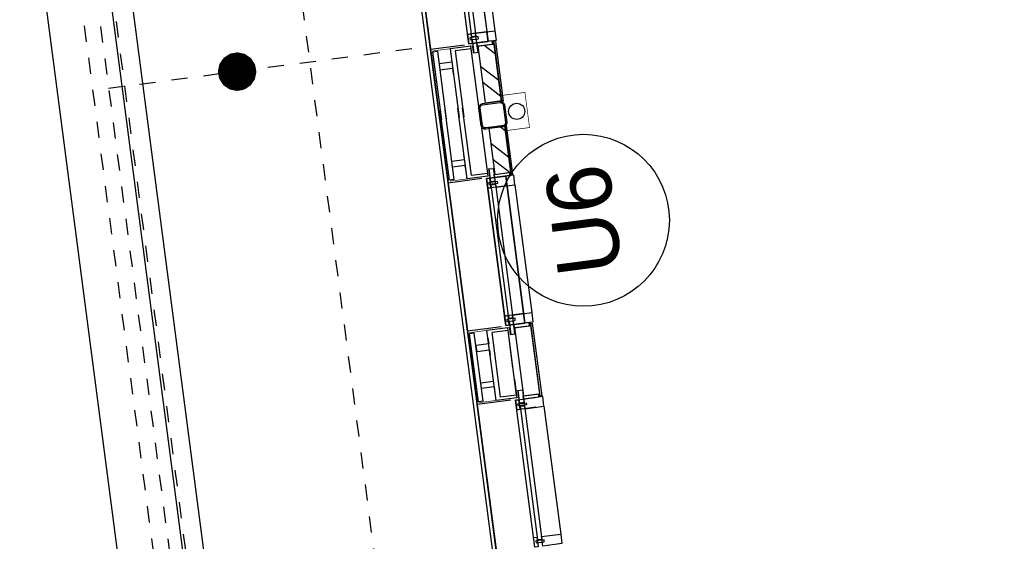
# Model space of a CAD drawing. Header units: metres. Extents: x 118052 to 118564, y 454784 to 455719.
# Tile 14 of 160: x 118256.26 to 118262.36, y 455183.12 to 455186.35. Entities that reach past the tile are written whole.
import ezdxf
from ezdxf.enums import TextEntityAlignment as Align

# ---------------------------------------------------------------- set-up
doc = ezdxf.new("R2010")
doc.units = ezdxf.units.M
doc.header["$LTSCALE"] = 0.5
doc.linetypes.add('Tauw_HIDDEN2', pattern=[5.6, 4, -1.6])
doc.linetypes.add('Tauw_L_Center2', pattern=[6.4990000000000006, 4, -0.833, 0.833, -0.833])
for name, color, linetype in [('_gebouwen', 7, 'Continuous'), ('_molgoot', 7, 'Continuous'), ('_tb13', 7, 'Continuous'), ('Koningsstal VIEUWPORT', 254, 'Continuous'), ('ZU_B_-_EL999---LR_pvc200_vbr11~H_-----', 1, 'Tauw_L_Center2'), ('ZU_B_-_EL999---LR_pvc200_vbr11~W_-----', 8, 'Tauw_HIDDEN2'), ('ZU_N_-_AL999---LU_pvc110_sdr34__20_^200~M_-----', 7, 'Continuous'), ('ZU_N_-_EL999---LR_pvc200_sdr34~H_-----', 2, 'Tauw_L_Center2'), ('ZU_N_-_EL999---LU_pvc110_sdr34~H_-----', 2, 'Tauw_L_Center2'), ('ZU_N_-_ML999---LU_pvc110_sdr34__20_^200~M_-----', 7, 'Continuous'), ('ZU_N_D_EB00--F-METSELWERK~-_-----', 7, 'Continuous')]:
    doc.layers.add(name, color=color, linetype=linetype)
doc.styles.add('TAUW-ISOCP', font='tcb_isocp.shx')

# ---------------------------------------------------------------- blocks, each defined once
blk = doc.blocks.new('A$C06DD79C7')
at = {"layer": 'ZU_N_D_EB00--F-METSELWERK~-_-----'}
h = blk.add_hatch(dxfattribs=at)
h.set_pattern_fill('T,_O', color=256, scale=60, angle=-1.272221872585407e-14)
h.set_pattern_definition([(44.99999999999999, (7204.070188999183, -1214.99999999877), (-132.5825214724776, 132.5825214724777), [])])
h.paths.add_polyline_path([(7060.071779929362, -1164.999999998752), (7060.071779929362, -1264.999999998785), (7348.068598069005, -1264.999999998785), (7348.068598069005, -1164.999999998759)])
h = blk.add_hatch(dxfattribs=at)
h.set_pattern_fill('T,_O', color=256, scale=60, angle=-1.272221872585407e-14)
h.set_pattern_definition([(44.99999999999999, (7685.794711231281, -1214.99999999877), (-132.5825214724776, 132.5825214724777), [])])
h.paths.add_polyline_path([(7508.068598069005, -1164.999999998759), (7508.068598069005, -1264.999999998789), (7863.520824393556, -1264.999999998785), (7863.520824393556, -1164.999999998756)])
for p, q in [((4729.617114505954, -869.999999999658), (5657.965455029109, -869.999999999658)), ((5657.965455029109, -1081.530329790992), (5657.965455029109, -869.999999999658)), ((6116.099078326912, -869.999999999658), (5657.965455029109, -869.999999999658)), ((5674.147672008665, -909.9999999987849), (5674.147672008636, -879.9999999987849)), ((5674.147672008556, -879.999999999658), (6099.916861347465, -879.999999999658)), ((5674.147672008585, -909.999999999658), (6099.916861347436, -909.999999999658)), ((5752.539561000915, -989.9999999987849), (5752.539561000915, -909.9999999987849)), ((5752.539561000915, -909.9999999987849), (5789.256130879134, -909.9999999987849)), ((5789.256130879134, -909.9999999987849), (5789.256130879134, -989.9999999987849)), ((6021.524972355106, -909.9999999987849), (5984.808402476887, -909.9999999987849)), ((5984.808402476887, -909.9999999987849), (5984.808402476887, -989.9999999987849)), ((6021.524972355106, -989.9999999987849), (6021.524972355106, -909.9999999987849)), ((6099.916861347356, -909.9999999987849), (6099.916861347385, -879.9999999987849)), ((6116.099078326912, -1081.530329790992), (6116.099078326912, -869.999999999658)), ((6116.099078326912, -869.999999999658), (7044.447418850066, -869.999999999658)), ((7044.447418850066, -1081.530329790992), (7044.447418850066, -869.999999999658)), ((7496.159257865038, -869.9999999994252), (7044.447418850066, -869.999999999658)), ((7060.629635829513, -879.999999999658), (7496.159257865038, -879.9999999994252)), ((7060.629635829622, -909.9999999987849), (7060.629635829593, -879.9999999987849)), ((7060.629635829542, -909.999999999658), (7496.159257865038, -909.9999999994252)), ((7439.17693048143, -869.9999999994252), (7879.145185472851, -869.999999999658)), ((7862.962968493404, -879.999999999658), (7439.17693048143, -879.9999999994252)), ((7862.962968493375, -909.999999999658), (7439.17693048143, -909.9999999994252)), ((7862.962968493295, -909.9999999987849), (7862.962968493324, -879.9999999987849)), ((7879.145185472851, -1081.530329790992), (7879.145185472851, -869.999999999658)), ((7879.145185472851, -869.999999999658), (8807.493525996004, -870.0078647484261)), ((5667.965455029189, -1119.999999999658), (5667.965455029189, -989.9999999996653)), ((5667.965455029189, -989.9999999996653), (6106.099078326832, -989.9999999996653)), ((5684.761505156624, -1119.999999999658), (5684.761505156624, -1019.999999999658)), ((5684.761505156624, -1019.999999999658), (6089.303028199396, -1019.999999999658)), ((5715.192686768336, -989.9999999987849), (5752.539561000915, -989.9999999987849)), ((5789.256130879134, -989.9999999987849), (5824.442607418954, -989.9999999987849)), ((5984.808402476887, -989.9999999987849), (5949.621925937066, -989.9999999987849)), ((6058.871846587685, -989.9999999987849), (6021.524972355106, -989.9999999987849)), ((6089.303028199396, -1119.999999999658), (6089.303028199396, -1019.999999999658)), ((6106.099078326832, -1119.999999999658), (6106.099078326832, -989.9999999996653)), ((4733.791284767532, -1109.999999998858), (5653.791284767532, -1109.999999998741)), ((4775.377417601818, -1134.392647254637), (5612.205151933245, -1134.392647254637)), ((4775.377417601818, -1159.99999999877), (4775.377417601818, -1134.392647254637)), ((5612.205151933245, -1159.99999999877), (4775.377417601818, -1159.99999999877)), ((5593.791284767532, -1229.999999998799), (5593.791284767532, -1109.999999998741)), ((5593.791284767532, -1109.999999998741), (5653.791284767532, -1109.999999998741)), ((5593.791284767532, -1109.999999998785), (5593.791284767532, -1129.999999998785)), ((5653.791284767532, -1109.999999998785), (5593.791284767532, -1109.999999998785)), ((5593.791284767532, -1129.999999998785), (5653.791284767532, -1129.999999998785)), ((5593.791284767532, -1159.999999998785), (5593.791284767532, -1279.999999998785)), ((5653.791284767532, -1159.999999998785), (5593.791284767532, -1159.999999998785)), ((5612.205151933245, -1134.392647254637), (5612.205151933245, -1159.99999999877)), ((5616.023764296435, -1172.681863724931), (5616.023764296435, -1120.635919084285)), ((5616.023764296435, -1120.635919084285), (5629.028487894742, -1120.635919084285)), ((5629.028487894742, -1120.635919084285), (5629.028487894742, -1172.681863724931)), ((5631.629305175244, -1159.999999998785), (5631.629305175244, -1134.392647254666)), ((5631.629305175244, -1134.392647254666), (5711.538245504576, -1134.392647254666)), ((5673.589816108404, -1159.999999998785), (5631.629305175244, -1159.999999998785)), ((5653.791284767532, -1109.999999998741), (5653.791284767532, -1229.999999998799)), ((5653.791284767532, -1109.999999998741), (5653.791284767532, -1229.999999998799)), ((5653.791284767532, -1129.999999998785), (5653.791284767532, -1109.999999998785)), ((5653.791284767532, -1279.999999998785), (5653.791284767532, -1159.999999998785)), ((5653.791284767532, -1256.675035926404), (5653.791284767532, -1159.999999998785)), ((5653.791284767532, -1159.999999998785), (5673.589816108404, -1159.999999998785)), ((5781.299458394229, -1119.99999999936), (5667.965455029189, -1119.999999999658)), ((5711.538245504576, -1159.999999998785), (5673.589816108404, -1159.999999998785)), ((5673.589816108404, -1159.999999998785), (5673.589816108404, -1159.999999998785)), ((5673.589816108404, -1159.999999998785), (5673.589816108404, -1256.675035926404)), ((5684.761505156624, -1119.999999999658), (6089.303028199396, -1119.999999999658)), ((5711.538245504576, -1134.392647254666), (5711.538245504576, -1159.999999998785)), ((5711.538245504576, -1159.999999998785), (5711.538245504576, -1159.999999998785)), ((5854.036729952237, -1119.99999999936), (6106.099078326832, -1119.999999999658)), ((6142.435228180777, -1134.392647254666), (6062.526287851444, -1134.392647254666)), ((6062.526287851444, -1134.392647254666), (6062.526287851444, -1159.999999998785)), ((6062.526287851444, -1159.999999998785), (6062.526287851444, -1159.999999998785)), ((6062.526287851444, -1159.999999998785), (6100.474717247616, -1159.999999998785)), ((6100.474717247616, -1159.999999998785), (6100.474717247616, -1159.999999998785)), ((6100.474717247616, -1159.999999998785), (6142.435228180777, -1159.999999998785)), ((6120.273248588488, -1159.999999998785), (6100.474717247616, -1159.999999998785)), ((6100.474717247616, -1159.999999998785), (6100.474717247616, -1256.675035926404)), ((7040.273248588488, -1109.999999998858), (6120.273248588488, -1109.999999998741)), ((6120.273248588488, -1109.999999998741), (6120.273248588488, -1229.999999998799)), ((6120.273248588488, -1109.999999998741), (6120.273248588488, -1229.999999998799)), ((6180.273248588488, -1109.999999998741), (6120.273248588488, -1109.999999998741)), ((6120.273248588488, -1129.999999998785), (6120.273248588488, -1109.999999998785)), ((6120.273248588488, -1109.999999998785), (6180.273248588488, -1109.999999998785)), ((6180.273248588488, -1129.999999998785), (6120.273248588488, -1129.999999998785)), ((6120.273248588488, -1279.999999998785), (6120.273248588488, -1159.999999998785)), ((6120.273248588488, -1159.999999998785), (6180.273248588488, -1159.999999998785)), ((6120.273248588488, -1256.675035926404), (6120.273248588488, -1159.999999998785)), ((6142.435228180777, -1159.999999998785), (6142.435228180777, -1134.392647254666)), ((6145.036045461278, -1120.635919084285), (6145.036045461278, -1172.681863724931)), ((6158.040769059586, -1120.635919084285), (6145.036045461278, -1120.635919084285)), ((6158.040769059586, -1172.681863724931), (6158.040769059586, -1120.635919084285)), ((6184.016526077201, -1134.392647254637), (6161.859381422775, -1134.392647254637)), ((6161.859381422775, -1134.392647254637), (6161.859381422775, -1159.99999999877)), ((6161.859381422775, -1159.99999999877), (6184.016526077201, -1159.99999999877)), ((6180.273248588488, -1229.999999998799), (6180.273248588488, -1109.999999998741)), ((6180.273248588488, -1109.999999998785), (6180.273248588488, -1129.999999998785)), ((6180.273248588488, -1159.999999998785), (6180.273248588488, -1279.999999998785)), ((7040.273248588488, -1229.999999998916), (7040.273248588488, -1109.999999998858)), ((7883.319355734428, -1229.999999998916), (7883.319355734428, -1109.999999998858)), ((7883.319355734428, -1109.999999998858), (8803.319355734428, -1109.999999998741)), ((7924.905488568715, -1134.392647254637), (8761.73322290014, -1134.392647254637)), ((7924.905488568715, -1159.99999999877), (7924.905488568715, -1134.392647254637)), ((8761.73322290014, -1159.99999999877), (7924.905488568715, -1159.99999999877)), ((5629.028487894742, -1172.681863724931), (5616.023764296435, -1172.681863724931)), ((5673.589816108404, -1164.999999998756), (5673.589816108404, -1264.999999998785)), ((5673.589816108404, -1164.999999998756), (6100.474717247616, -1164.999999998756)), ((6100.474717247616, -1164.999999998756), (6100.474717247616, -1264.999999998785)), ((6145.036045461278, -1172.681863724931), (6158.040769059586, -1172.681863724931)), ((7348.068598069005, -1164.999999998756), (7060.071779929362, -1164.999999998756)), ((7060.071779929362, -1164.999999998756), (7060.071779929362, -1264.999999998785)), ((7348.068598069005, -1264.999999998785), (7348.068598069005, -1164.999999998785)), ((7348.068598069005, -1164.999999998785), (7348.068598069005, -1164.999999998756)), ((7508.068598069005, -1164.999999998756), (7863.520824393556, -1164.999999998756)), ((7508.068598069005, -1164.999999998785), (7508.068598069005, -1264.999999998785)), ((7863.520824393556, -1164.999999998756), (7863.520824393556, -1264.999999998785)), ((5593.791284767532, -1279.999999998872), (4793.791284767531, -1279.999999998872)), ((5593.791284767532, -1279.999999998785), (5653.791284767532, -1279.999999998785)), ((5673.589816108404, -1256.675035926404), (5653.791284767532, -1256.675035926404)), ((5660.26909659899, -1264.999999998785), (5660.26909659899, -1256.675035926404)), ((5660.26909659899, -1256.675035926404), (5673.675828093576, -1256.675035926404)), ((5660.26909659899, -1264.999999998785), (5660.26909659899, -1274.999999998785)), ((5660.26909659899, -1264.999999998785), (6113.795436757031, -1264.999999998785)), ((6113.795436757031, -1274.999999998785), (5660.26909659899, -1274.999999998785)), ((5673.589816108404, -1264.999999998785), (6100.474717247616, -1264.999999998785)), ((6113.795436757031, -1256.675035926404), (6100.388705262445, -1256.675035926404)), ((6100.474717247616, -1256.675035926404), (6120.273248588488, -1256.675035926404)), ((6113.795436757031, -1264.999999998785), (6113.795436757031, -1256.675035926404)), ((6113.795436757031, -1264.999999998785), (6113.795436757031, -1274.999999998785)), ((6120.273248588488, -1229.999999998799), (7040.273248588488, -1229.999999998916)), ((6120.273248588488, -1229.999999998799), (6180.273248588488, -1229.999999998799)), ((6180.273248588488, -1279.999999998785), (6120.273248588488, -1279.999999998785)), ((6980.27324858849, -1279.999999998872), (6180.273248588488, -1279.999999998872)), ((7060.071779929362, -1264.999999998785), (7348.068598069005, -1264.999999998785)), ((7352.087835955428, -1264.999999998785), (7352.087835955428, -1274.999999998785)), ((7863.520824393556, -1264.999999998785), (7508.068598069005, -1264.999999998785)), ((8803.319355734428, -1229.999999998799), (7883.319355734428, -1229.999999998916)), ((8743.319355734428, -1279.999999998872), (7943.319355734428, -1279.999999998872))]:
    blk.add_line(p, q, dxfattribs=at)
at = {"layer": 'ZU_N_D_EB00--F-METSELWERK~-_-----', "const_width": 4}
for points in [[(5667.965455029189, -879.9999999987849), (5667.965455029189, -1129.243999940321), (5715.346858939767, -1129.243999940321)], [(6106.099078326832, -879.9999999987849), (6106.099078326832, -1129.243999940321), (6058.717674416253, -1129.243999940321)], [(7054.447418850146, -879.9999999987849), (7054.447418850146, -1129.243999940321), (7101.828822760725, -1129.243999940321)], [(7869.145185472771, -879.9999999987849), (7869.145185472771, -1129.243999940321), (7821.763781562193, -1129.243999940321)], [(7569.999999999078, -1265.983275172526), (7539.999999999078, -1265.983275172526), (7539.999999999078, -1415.983275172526), (7319.999999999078, -1415.983275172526), (7319.999999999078, -1265.983275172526), (7289.999999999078, -1265.983275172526)]]:
    blk.add_lwpolyline(points, dxfattribs=at)
at = {"layer": 'ZU_N_D_EB00--F-METSELWERK~-_-----'}
for points in [[(7101.674650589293, -989.9999999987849), (7139.021524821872, -989.9999999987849), (7139.021524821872, -909.9999999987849), (7175.738094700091, -909.9999999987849), (7175.738094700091, -989.9999999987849), (7210.924571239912, -989.9999999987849)], [(7821.917953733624, -989.9999999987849), (7784.571079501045, -989.9999999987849), (7784.571079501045, -909.9999999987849), (7747.854509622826, -909.9999999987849), (7747.854509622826, -989.9999999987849), (7712.668033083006, -989.9999999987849)], [(7498.659257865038, -1119.99999999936), (7054.447418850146, -1119.999999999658), (7054.447418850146, -989.9999999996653), (7496.159257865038, -989.9999999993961)], [(7498.659257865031, -1119.999999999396), (7071.243468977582, -1119.999999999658), (7071.243468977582, -1019.999999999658), (7496.159257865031, -1019.999999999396)], [(7441.67693048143, -1119.99999999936), (7869.145185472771, -1119.999999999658), (7869.145185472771, -989.9999999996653), (7439.17693048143, -989.9999999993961)], [(7441.676930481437, -1119.999999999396), (7852.349135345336, -1119.999999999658), (7852.349135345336, -1019.999999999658), (7439.176930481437, -1019.999999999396)], [(7046.751060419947, -1264.999999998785), (7046.751060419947, -1256.675035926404), (7060.157791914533, -1256.675035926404)], [(7352.087835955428, -1264.999999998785), (7046.751060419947, -1264.999999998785)], [(7046.751060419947, -1264.999999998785), (7046.751060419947, -1274.999999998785), (7352.087835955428, -1274.999999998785)], [(7504.049360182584, -1274.999999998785), (7504.049360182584, -1264.999999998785), (7876.84154390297, -1264.999999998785)], [(7876.84154390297, -1264.999999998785), (7876.84154390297, -1274.999999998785), (7504.049360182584, -1274.999999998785)], [(7876.84154390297, -1264.999999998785), (7876.84154390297, -1256.675035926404), (7863.434812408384, -1256.675035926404)]]:
    blk.add_lwpolyline(points, dxfattribs=at)
for points in [[(4793.791284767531, -1109.999999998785), (4793.791284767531, -1129.999999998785), (4733.791284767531, -1129.999999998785), (4733.791284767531, -1109.999999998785)], [(4793.791284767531, -1159.999999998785), (4793.791284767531, -1279.999999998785), (4733.791284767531, -1279.999999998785), (4733.791284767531, -1159.999999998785)], [(4758.554081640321, -1120.635919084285), (4758.554081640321, -1172.681863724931), (4771.558805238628, -1172.681863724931), (4771.558805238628, -1120.635919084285)], [(6120.273248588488, -1229.999999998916), (6120.273248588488, -1109.999999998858), (7040.273248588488, -1109.999999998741), (7040.273248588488, -1229.999999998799)], [(6120.273248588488, -1109.999999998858), (6120.273248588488, -1229.999999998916), (6180.273248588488, -1229.999999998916), (6180.273248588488, -1109.999999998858)], [(6161.859381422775, -1134.392647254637), (6998.687115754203, -1134.392647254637), (6998.687115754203, -1159.99999999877), (6161.859381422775, -1159.99999999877)], [(7040.273248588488, -1109.999999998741), (7040.273248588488, -1229.999999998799), (6980.273248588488, -1229.999999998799), (6980.273248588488, -1109.999999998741)], [(7040.273248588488, -1109.999999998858), (7040.273248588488, -1229.999999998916), (6980.273248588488, -1229.999999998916), (6980.273248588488, -1109.999999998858)], [(6980.27324858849, -1109.999999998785), (6980.27324858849, -1129.999999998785), (7040.27324858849, -1129.999999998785), (7040.27324858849, -1109.999999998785)], [(6980.27324858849, -1159.999999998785), (6980.27324858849, -1279.999999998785), (7040.27324858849, -1279.999999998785), (7040.27324858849, -1159.999999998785)], [(7015.5104517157, -1120.635919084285), (7015.5104517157, -1172.681863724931), (7002.505728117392, -1172.681863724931), (7002.505728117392, -1120.635919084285)], [(7098.020209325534, -1159.999999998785), (7098.020209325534, -1159.999999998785), (7060.071779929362, -1159.999999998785), (7060.071779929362, -1159.999999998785), (7018.111268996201, -1159.999999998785), (7018.111268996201, -1134.392647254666), (7098.020209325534, -1134.392647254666)], [(7060.071779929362, -1256.675035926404), (7040.27324858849, -1256.675035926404), (7040.27324858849, -1159.999999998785), (7060.071779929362, -1159.999999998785)], [(7825.572394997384, -1159.999999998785), (7825.572394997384, -1159.999999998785), (7863.520824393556, -1159.999999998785), (7863.520824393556, -1159.999999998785), (7905.481335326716, -1159.999999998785), (7905.481335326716, -1134.392647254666), (7825.572394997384, -1134.392647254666)], [(7863.520824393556, -1256.675035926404), (7883.319355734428, -1256.675035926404), (7883.319355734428, -1159.999999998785), (7863.520824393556, -1159.999999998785)], [(7883.319355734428, -1229.999999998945), (7883.319355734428, -1109.999999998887), (8803.319355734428, -1109.99999999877), (8803.319355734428, -1229.999999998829)], [(7883.319355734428, -1109.999999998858), (7883.319355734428, -1229.999999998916), (7943.319355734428, -1229.999999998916), (7943.319355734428, -1109.999999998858)], [(7943.319355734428, -1109.999999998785), (7943.319355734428, -1129.999999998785), (7883.319355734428, -1129.999999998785), (7883.319355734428, -1109.999999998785)], [(7883.319355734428, -1129.999999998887), (7883.319355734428, -1229.999999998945), (7943.319355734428, -1229.999999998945), (7943.319355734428, -1129.999999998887)], [(7943.319355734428, -1159.999999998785), (7943.319355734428, -1279.999999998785), (7883.319355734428, -1279.999999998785), (7883.319355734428, -1159.999999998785)], [(7908.082152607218, -1120.635919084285), (7908.082152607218, -1172.681863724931), (7921.086876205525, -1172.681863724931), (7921.086876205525, -1120.635919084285)]]:
    blk.add_lwpolyline(points, close=True, dxfattribs=at)
at = {"layer": 'ZU_N_D_EB00--F-METSELWERK~-_-----', "flags": 128}
for points in [[(7345.568598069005, -1199.999999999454), (7345.568598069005, -1144.999999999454, -0.414213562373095), (7370.568598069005, -1119.999999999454), (7480.568598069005, -1119.999999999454, -0.414213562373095), (7505.568598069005, -1144.999999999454), (7505.568598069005, -1254.999999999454, -0.414213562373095), (7480.568598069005, -1279.999999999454), (7370.568598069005, -1279.999999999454, -0.414213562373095), (7345.568598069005, -1254.999999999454)], [(7353.568598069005, -1199.999999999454), (7353.568598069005, -1144.999999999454, -0.414213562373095), (7370.568598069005, -1127.999999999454), (7480.568598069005, -1127.999999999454, -0.414213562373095), (7497.568598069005, -1144.999999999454), (7497.568598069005, -1254.999999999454, -0.414213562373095), (7480.568598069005, -1271.999999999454), (7370.568598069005, -1271.999999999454, -0.414213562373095), (7353.568598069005, -1254.999999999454)]]:
    blk.add_lwpolyline(points, format="xyb", close=True, dxfattribs=at)
at = {"layer": 'ZU_N_D_EB00--F-METSELWERK~-_-----'}
blk.add_circle((7429.999999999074, -1349.999999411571), 50, dxfattribs=at)
blk = doc.blocks.new('Leidingen')
at = {"layer": 'ZU_B_-_EL999---LR_pvc200_vbr11~H_-----'}
blk.add_lwpolyline([(-253314.3365954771, 1197.705232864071), (-282406.8242117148, 1194.942875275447)], dxfattribs=at)
at = {"layer": 'ZU_B_-_EL999---LR_pvc200_vbr11~W_-----'}
for points in [[(-253297.1888031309, 1297.706861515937), (-282419.548548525, 1294.941667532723)], [(-253297.1698129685, 1097.706862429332), (-282419.5032063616, 1094.941671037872)]]:
    blk.add_lwpolyline(points, dxfattribs=at)
at = {"layer": 'ZU_N_-_EL999---LR_pvc200_sdr34~H_-----'}
blk.add_lwpolyline([(-291732.1112830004, -65.07610740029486), (-261618.0914832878, -65.07610742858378)], dxfattribs=at)
at = {"layer": 'ZU_N_-_EL999---LU_pvc110_sdr34~H_-----'}
blk.add_line((-273550.5209962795, -702.3584562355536), (-273550.5209962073, 1195.783789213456), dxfattribs=at)
at = {"layer": 'ZU_N_-_ML999---LU_pvc110_sdr34__20_^200~M_-----', "flags": 128}
blk.add_lwpolyline([(-273550.5209962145, 391.0985539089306, 0, 0, 0), (-273489.2788705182, 494.2944938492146, 0, 91.82399999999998, 0), (-273493.9455205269, 486.4309632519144, 91.82399999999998, 169.728, 0), (-273507.2105650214, 464.0787226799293, 169.728, 221.712, 0), (-273527.089759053, 430.5813205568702, 221.712, 240, 0), (-273550.5209962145, 391.0985539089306, 240, 221.712, 0), (-273573.9522336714, 351.6157872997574, 221.712, 169.728, 0), (-273593.8314275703, 318.118385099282, 169.728, 91.82399999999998, 0), (-273607.0964719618, 295.7661444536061, 91.82399999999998, 0, 0), (-273611.7631219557, 287.9026138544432, 0, 0, 0), (-273550.5209962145, 391.0985539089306, 0, 0, 0), (-274472.3150051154, -1162.168875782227, 0, 0, 0)], format="xyseb", dxfattribs=at)
at = {"layer": 'ZU_N_-_ML999---LU_pvc110_sdr34__20_^200~M_-----'}
blk.add_circle((-274744.4981015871, -1620.810540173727), 533.3252424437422, dxfattribs=at)
at = {"layer": 'ZU_N_-_AL999---LU_pvc110_sdr34__20_^200~M_-----', "style": 'TAUW-ISOCP'}
blk.add_text('U6', height=399.9999999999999, dxfattribs=at).set_placement((-274744.4981015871, -1620.810540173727), align=Align.MIDDLE)

msp = doc.modelspace()

# ---------------------------------------------------------------- hatches: boundary and pattern name
at = {"layer": '_gebouwen'}
h = msp.add_hatch(dxfattribs=at)
h.set_pattern_fill('T,_O', color=256, scale=0.05985236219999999, angle=97.46987594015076)
h.set_pattern_definition([(142.4698759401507, (118259.1751742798, 455186.0165467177), (-0.1139399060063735, -0.1483278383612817), [])])
h.paths.add_polyline_path([(118259.148769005, 455185.834278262), (118259.2476764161, 455185.847246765), (118259.2015795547, 455186.1988151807), (118259.1026722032, 455186.1858466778)])
h = msp.add_hatch(dxfattribs=at)
h.set_pattern_fill('T,_O', color=256, scale=0.05985236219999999, angle=97.46987594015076)
h.set_pattern_definition([(142.4698759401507, (118259.2376467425, 455185.5400857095), (-0.1139399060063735, -0.1483278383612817), [])])
h.paths.add_polyline_path([(118259.2068675, 455185.3911764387), (118259.3057748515, 455185.4041449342), (118259.268425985, 455185.6889949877), (118259.1695186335, 455185.6760264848)])

# ---------------------------------------------------------------- linework, layer by layer
for p, q in [((118259.7178503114, 455179.230482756), (118257.6195468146, 455195.2336936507)), ((118259.7178503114, 455179.230482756), (118257.6195468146, 455195.2336936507)), ((118259.0457056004, 455186.1982962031), (118258.9263953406, 455187.1082439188)), ((118259.045084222, 455187.1238061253), (118259.1643944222, 455186.2138584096)), ((118258.8088692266, 455186.1630432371), (118258.6884841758, 455187.0812491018)), ((118259.064438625, 455186.2425913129), (118258.9559146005, 455187.0702755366)), ((118258.9812421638, 455187.0735964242), (118259.0897661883, 455186.2459122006)), ((118259.1023189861, 455187.0709459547), (118259.2060670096, 455186.2796870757)), ((118259.0897661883, 455186.2459122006), (118259.064438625, 455186.2425913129)), ((118259.0180883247, 455186.1904755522), (118258.8088692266, 455186.1630432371)), ((118259.1643944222, 455186.2138584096), (118259.0457056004, 455186.1982962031)), ((118259.1026722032, 455186.1858466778), (118259.2015795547, 455186.1988151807)), ((118259.148769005, 455185.834278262), (118259.1026722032, 455186.1858466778)), ((118259.2015795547, 455186.1988151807), (118259.2476764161, 455185.847246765)), ((118258.8659265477, 455185.72788225), (118258.8088692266, 455186.1630432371)), ((118258.8505307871, 455186.15222524), (118258.8208585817, 455186.1483346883)), ((118258.8208585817, 455186.1483346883), (118258.8758172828, 455185.7291791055)), ((118258.8505307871, 455186.15222524), (118258.9054894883, 455185.7330696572)), ((118259.148769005, 455185.834278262), (118259.2476764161, 455185.847246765)), ((118258.8585367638, 455185.7842419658), (118258.9171170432, 455185.3374657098)), ((118258.9249091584, 455185.3547679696), (118258.868427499, 455185.7855388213)), ((118258.9545813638, 455185.3586585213), (118258.8980997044, 455185.7894293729)), ((118259.2679047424, 455185.692970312), (118259.2777954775, 455185.6942671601)), ((118259.268425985, 455185.6889949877), (118259.1695186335, 455185.6760264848)), ((118259.1695186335, 455185.6760264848), (118259.2068675, 455185.3911764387)), ((118259.1695186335, 455185.6760264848), (118259.1695186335, 455185.6760264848)), ((118259.3057748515, 455185.4041449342), (118259.268425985, 455185.6889949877)), ((118259.2068675, 455185.3911764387), (118259.3057748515, 455185.4041449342)), ((118259.1263360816, 455185.3648980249), (118258.9171170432, 455185.3374657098)), ((118259.0375099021, 455184.4192608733), (118258.9171170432, 455185.3374657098)), ((118258.9545813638, 455185.3586585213), (118258.9249091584, 455185.3547679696)), ((118259.2737248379, 455185.380023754), (118259.1550360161, 455185.364461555)), ((118259.1550360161, 455185.364461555), (118259.2743462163, 455184.4545138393)), ((118259.3930350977, 455184.4700760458), (118259.2737248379, 455185.380023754)), ((118259.3309596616, 455185.3271635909), (118259.4347076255, 455184.5359047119)), ((118259.3160188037, 455184.5203425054), (118259.4347076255, 455184.5359047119)), ((118259.4347076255, 455184.5359047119), (118259.4424887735, 455184.4765602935)), ((118259.3852539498, 455184.5294204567), (118259.266565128, 455184.5138582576)), ((118259.266565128, 455184.5138582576), (118259.2863465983, 455184.5164519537)), ((118259.266565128, 455184.5138582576), (118259.2743462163, 455184.4545138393)), ((118259.2743462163, 455184.4545138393), (118259.266565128, 455184.5138582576)), ((118259.2743462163, 455184.4545138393), (118259.3930350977, 455184.4700760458)), ((118259.2743462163, 455184.4545138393), (118259.3930350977, 455184.4700760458)), ((118259.3314453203, 455184.4999975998), (118259.2799680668, 455184.4932480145)), ((118259.2799680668, 455184.4932480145), (118259.2816545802, 455184.4803853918)), ((118259.2816545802, 455184.4803853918), (118259.3331318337, 455184.4871349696)), ((118259.2863465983, 455184.5164519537), (118259.2941276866, 455184.4571075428)), ((118259.2902058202, 455184.5207239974), (118259.2930792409, 455184.4988089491)), ((118259.2930792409, 455184.4988089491), (118259.3184068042, 455184.5021298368)), ((118259.3209258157, 455184.4829179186), (118259.295598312, 455184.479597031)), ((118259.295598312, 455184.479597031), (118259.3059612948, 455184.4005612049)), ((118259.3184068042, 455184.5021298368), (118259.3155333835, 455184.5240448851)), ((118259.3237998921, 455184.4609980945), (118259.3160188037, 455184.5203425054)), ((118259.3263674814, 455184.4414158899), (118259.3209258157, 455184.4829179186)), ((118259.4424887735, 455184.4765602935), (118259.3237998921, 455184.4609980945)), ((118259.4194186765, 455184.4735353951), (118259.3237998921, 455184.4609980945)), ((118259.3331318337, 455184.4871349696), (118259.3314453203, 455184.4999975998)), ((118259.3930350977, 455184.4700760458), (118259.3852539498, 455184.5294204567)), ((118259.4219862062, 455184.4539531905), (118259.4194186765, 455184.4735353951)), ((118259.2467289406, 455184.4466931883), (118259.0375099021, 455184.4192608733)), ((118259.0375099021, 455184.4192608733), (118259.0969229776, 455183.9661330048)), ((118259.2860751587, 455184.4417913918), (118259.1574956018, 455184.4249323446)), ((118259.2143149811, 455183.991585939), (118259.1574956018, 455184.4249323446)), ((118259.2882533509, 455184.425178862), (118259.1893459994, 455184.4122103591)), ((118259.2418089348, 455184.0120890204), (118259.1893459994, 455184.4122103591)), ((118259.2941276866, 455184.4571075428), (118259.2743462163, 455184.4545138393)), ((118259.318763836, 455184.1924831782), (118259.2860751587, 455184.4417913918)), ((118259.3407163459, 455184.0250575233), (118259.2882533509, 455184.425178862)), ((118259.3237998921, 455184.4609980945), (118259.3263674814, 455184.4414158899)), ((118259.3263674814, 455184.4414158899), (118259.4219862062, 455184.4539531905)), ((118259.3263674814, 455184.4414158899), (118259.3263674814, 455184.4414158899)), ((118259.3312888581, 455184.4038821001), (118259.3263674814, 455184.4414158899)), ((118259.3313128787, 455184.442064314), (118259.4302202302, 455184.4550328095)), ((118259.3866734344, 455184.0198437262), (118259.3313128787, 455184.442064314)), ((118259.4284927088, 455184.4682079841), (118259.4202587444, 455184.4671283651)), ((118259.4202587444, 455184.4671283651), (118259.4219973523, 455184.4538681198)), ((118259.4284927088, 455184.4682079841), (118259.438383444, 455184.4695048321)), ((118259.4873083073, 455184.0196370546), (118259.4284927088, 455184.4682079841)), ((118259.4855807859, 455184.0328122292), (118259.4302202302, 455184.4550328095)), ((118259.438383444, 455184.4695048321), (118259.4971990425, 455184.0209339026)), ((118259.0791714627, 455184.4084428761), (118259.0494992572, 455184.4045523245)), ((118259.1047150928, 455183.9834352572), (118259.0494992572, 455184.4045523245)), ((118259.1343872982, 455183.9873258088), (118259.0791714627, 455184.4084428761)), ((118259.1636202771, 455184.3782211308), (118259.1684635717, 455184.3412823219)), ((118259.3059612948, 455184.4005612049), (118259.3312888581, 455184.4038821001)), ((118259.3312888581, 455184.4038821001), (118259.3312888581, 455184.4038821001)), ((118259.1684635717, 455184.3412823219), (118259.0893376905, 455184.3309075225)), ((118259.0893376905, 455184.3309075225), (118259.0940992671, 455184.2945921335)), ((118259.0940992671, 455184.2945921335), (118259.1732251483, 455184.3049669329)), ((118259.1732251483, 455184.3049669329), (118259.1777883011, 455184.2701649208)), ((118259.1194594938, 455184.1011765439), (118259.198585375, 455184.1115513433)), ((118259.198585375, 455184.1115513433), (118259.1940222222, 455184.1463533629)), ((118259.3281968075, 455184.1205406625), (118259.3428945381, 455184.0084449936)), ((118259.1242210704, 455184.0648611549), (118259.1194594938, 455184.1011765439)), ((118259.2033469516, 455184.0752359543), (118259.1242210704, 455184.0648611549)), ((118259.2081903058, 455184.0382971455), (118259.2033469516, 455184.0752359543)), ((118259.3514791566, 455184.053408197), (118259.3768067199, 455184.0567290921)), ((118259.3618421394, 455183.9743723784), (118259.3514791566, 455184.053408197)), ((118259.3768067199, 455184.0567290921), (118259.3768067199, 455184.0567290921)), ((118259.3768067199, 455184.0567290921), (118259.3817280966, 455184.0191953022)), ((118259.3061420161, 455183.9935653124), (118259.0969229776, 455183.9661330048)), ((118259.1343872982, 455183.9873258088), (118259.1047150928, 455183.9834352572)), ((118259.3428945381, 455184.0084449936), (118259.2143149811, 455183.991585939)), ((118259.3407163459, 455184.0250575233), (118259.2418089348, 455184.0120890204)), ((118259.3348419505, 455183.9931288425), (118259.4535307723, 455184.008691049)), ((118259.3348419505, 455183.9931288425), (118259.4535307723, 455184.008691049)), ((118259.3546234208, 455183.9957225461), (118259.3348419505, 455183.9931288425)), ((118259.4541521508, 455183.0831811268), (118259.3348419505, 455183.9931288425)), ((118259.3426230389, 455183.9337844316), (118259.3348419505, 455183.9931288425)), ((118259.3348419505, 455183.9931288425), (118259.3426230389, 455183.9337844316)), ((118259.3624045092, 455183.9363781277), (118259.3546234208, 455183.9957225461)), ((118259.3817280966, 455184.0191953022), (118259.4773468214, 455184.0317326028)), ((118259.3817280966, 455184.0191953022), (118259.3817280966, 455184.0191953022)), ((118259.3817280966, 455184.0191953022), (118259.3871697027, 455183.9776932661)), ((118259.3842956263, 455183.9996130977), (118259.3817280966, 455184.0191953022)), ((118259.5029844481, 455184.0151752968), (118259.3842956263, 455183.9996130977)), ((118259.4799143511, 455184.0121503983), (118259.3842956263, 455183.9996130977)), ((118259.3842956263, 455183.9996130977), (118259.3920767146, 455183.9402686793)), ((118259.3866734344, 455184.0198437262), (118259.4855807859, 455184.0328122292)), ((118259.4790742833, 455184.0185574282), (118259.4773356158, 455184.0318176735)), ((118259.4773468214, 455184.0317326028), (118259.4799143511, 455184.0121503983)), ((118259.4873083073, 455184.0196370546), (118259.4790742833, 455184.0185574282)), ((118259.4873083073, 455184.0196370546), (118259.4971990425, 455184.0209339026)), ((118259.510765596, 455183.9558308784), (118259.5029844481, 455184.0151752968)), ((118259.2173158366, 455183.0479281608), (118259.0969229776, 455183.9661330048)), ((118259.4613119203, 455183.9493466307), (118259.3426230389, 455183.9337844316)), ((118259.3426230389, 455183.9337844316), (118259.3624045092, 455183.9363781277)), ((118259.348573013, 455183.9700159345), (118259.400050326, 455183.9767655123)), ((118259.3502595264, 455183.9571533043), (118259.348573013, 455183.9700159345)), ((118259.4017368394, 455183.9639028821), (118259.3502595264, 455183.9571533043)), ((118259.3871697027, 455183.9776932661), (118259.3618421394, 455183.9743723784)), ((118259.3643612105, 455183.9551604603), (118259.3896887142, 455183.9584813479)), ((118259.4728851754, 455183.1274762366), (118259.3643612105, 455183.9551604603)), ((118259.3896887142, 455183.9584813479), (118259.4982127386, 455183.1307971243)), ((118259.3920767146, 455183.9402686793), (118259.510765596, 455183.9558308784)), ((118259.400050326, 455183.9767655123), (118259.4017368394, 455183.9639028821)), ((118259.510765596, 455183.9558308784), (118259.61451356, 455183.1645719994)), ((118259.4982127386, 455183.1307971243), (118259.4728851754, 455183.1274762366))]:
    msp.add_line(p, q, dxfattribs=at)
for points in [[(118259.6948716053, 455179.2299018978), (118257.5913921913, 455195.272587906), (118274.3281375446, 455197.4670707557), (118274.1864321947, 455198.5478203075), (118283.2260594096, 455199.7330750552), (118285.401415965, 455183.1652769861), (118279.1846272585, 455182.3501462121), (118279.384674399, 455180.8244391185), (118269.0334354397, 455179.4659644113), (118268.9047305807, 455180.4475626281), (118259.6948716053, 455179.2299018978)], [(118257.6195468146, 455195.2336936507), (118259.7178503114, 455179.230482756), (118266.433371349, 455180.1110061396)], [(118259.1998520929, 455186.2119903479), (118259.1916180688, 455186.210910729), (118259.1933567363, 455186.1976504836)], [(118258.9349796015, 455186.1220034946), (118258.9398228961, 455186.0850646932), (118258.8606970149, 455186.0746898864), (118258.8654586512, 455186.0383744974), (118258.9445845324, 455186.0487493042), (118258.9491476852, 455186.0139472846)], [(118259.1128707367, 455185.7627761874), (118259.0596126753, 455186.1689612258), (118258.9607053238, 455186.1559927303), (118259.0142875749, 455185.7473350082)], [(118259.1054809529, 455185.8191359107), (118259.1609104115, 455185.3963902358), (118259.06200306, 455185.3834217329), (118259.006897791, 455185.8036947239)], [(118259.0283843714, 455185.4096298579), (118259.0235410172, 455185.4465686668), (118258.944415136, 455185.4361938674), (118258.9396535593, 455185.4725092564), (118259.0187794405, 455185.4828840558), (118259.0142162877, 455185.5176860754)], [(118259.3075023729, 455185.3909697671), (118259.2992683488, 455185.3898901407), (118259.2975296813, 455185.403150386)]]:
    msp.add_lwpolyline(points, dxfattribs=at)
for points in [[(118259.1643944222, 455186.2138584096), (118259.0457056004, 455186.1982962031), (118258.9263953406, 455187.1082439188), (118259.045084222, 455187.1238061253)], [(118259.0457056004, 455186.1982962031), (118259.1643944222, 455186.2138584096), (118259.1566133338, 455186.2732028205), (118259.0379244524, 455186.2576406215)], [(118259.0379244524, 455186.2576406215), (118259.0577059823, 455186.260234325), (118259.0654870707, 455186.2008899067), (118259.0457056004, 455186.1982962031)], [(118259.0530139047, 455186.2241677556), (118259.1044912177, 455186.2309173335), (118259.1028047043, 455186.2437799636), (118259.0513273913, 455186.2370303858)], [(118259.0654870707, 455186.2008899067), (118259.1643944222, 455186.2138584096), (118259.1566133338, 455186.2732028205), (118259.0577059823, 455186.260234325)], [(118259.0873781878, 455186.2641248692), (118259.2060670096, 455186.2796870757), (118259.2138480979, 455186.2203426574), (118259.0951592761, 455186.2047804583)], [(118259.1026481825, 455186.1476644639), (118259.1026481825, 455186.1476644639), (118259.0977268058, 455186.1851982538), (118259.0977268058, 455186.1851982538), (118259.0922851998, 455186.2267002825), (118259.0669576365, 455186.2233793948), (118259.0773206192, 455186.1443435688)], [(118259.1933455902, 455186.1977355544), (118259.190778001, 455186.2173177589), (118259.0951592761, 455186.2047804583), (118259.0977268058, 455186.1851982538)], [(118259.1970007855, 455185.4280617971), (118259.1970007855, 455185.4280617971), (118259.2019221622, 455185.3905280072), (118259.2019221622, 455185.3905280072), (118259.2073637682, 455185.3490259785), (118259.1820362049, 455185.3457050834), (118259.1716732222, 455185.4247409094)], [(118259.297540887, 455185.4030653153), (118259.3001084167, 455185.3834831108), (118259.2044896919, 455185.3709458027), (118259.2019221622, 455185.3905280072)], [(118259.2122707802, 455185.3116013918), (118259.3309596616, 455185.3271635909), (118259.3231785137, 455185.3865080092), (118259.2044896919, 455185.3709458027)], [(118259.3930350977, 455184.4700760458), (118259.2743462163, 455184.4545138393), (118259.1550360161, 455185.364461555), (118259.2737248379, 455185.380023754)], [(118259.1550360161, 455185.364461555), (118259.2737248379, 455185.380023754), (118259.2815059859, 455185.3206793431), (118259.1628171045, 455185.3051171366)], [(118259.1550360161, 455185.364461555), (118259.2737248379, 455185.380023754), (118259.2815059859, 455185.3206793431), (118259.1628171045, 455185.3051171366)], [(118259.1628171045, 455185.3051171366), (118259.1825985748, 455185.3077108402), (118259.1748174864, 455185.3670552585), (118259.1550360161, 455185.364461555)], [(118259.1687670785, 455185.341348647), (118259.2202443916, 455185.3480982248), (118259.221930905, 455185.3352355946), (118259.170453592, 455185.3284860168)], [(118259.2930792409, 455184.4988089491), (118259.184555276, 455185.3264931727), (118259.2098827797, 455185.3298140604), (118259.3184068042, 455184.5021298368)], [(118259.2743462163, 455184.4545138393), (118259.3930350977, 455184.4700760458), (118259.3852539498, 455184.5294204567), (118259.266565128, 455184.5138582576)], [(118259.4463710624, 455183.1425255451), (118259.4661525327, 455183.1451192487), (118259.4739336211, 455183.0857748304), (118259.4541521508, 455183.0831811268)], [(118259.4614605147, 455183.1090526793), (118259.5129377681, 455183.1158022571), (118259.5112512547, 455183.1286648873), (118259.4597740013, 455183.1219153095)], [(118259.4958247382, 455183.1490097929), (118259.61451356, 455183.1645719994), (118259.6222947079, 455183.1052275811), (118259.5036058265, 455183.089665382)]]:
    msp.add_lwpolyline(points, close=True, dxfattribs=at)
at = {"layer": '_gebouwen', "const_width": 0.003990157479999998}
for points in [[(118258.8200568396, 455186.1544493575), (118259.0665774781, 455186.1867725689), (118259.0727221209, 455186.1399088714)], [(118258.9257109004, 455185.3486533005), (118259.1722315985, 455185.3809765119), (118259.1660868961, 455185.4278402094)]]:
    msp.add_lwpolyline(points, dxfattribs=at)
at = {"layer": '_gebouwen'}
msp.add_circle((118259.3418719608, 455185.7810543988), 0.04987696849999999, dxfattribs=at)
at = {"layer": '_molgoot'}
msp.add_lwpolyline([(118245.5227383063, 455234.5880861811), (118248.0496118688, 455215.1220599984), (118251.2814921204, 455190.1629847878), (118252.987666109, 455177.3410420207, -0.4138194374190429), (118246.552482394, 455168.9186310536), (118231.8032551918, 455166.9357948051, -0.2037156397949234), (118226.2446571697, 455168.790060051), (118222.6366525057, 455168.3169869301), (118221.9613711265, 455173.4671809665), (118217.6869617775, 455172.886067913), (118216.4110321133, 455171.669084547), (118213.8899606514, 455169.3932578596), (118214.8311837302, 455161.8896223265), (118285.3934837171, 455171.1414995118), (118284.9280067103, 455174.6027260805), (118267.4102079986, 455172.3058347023), (118263.9329451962, 455171.8383632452, -0.4158503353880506), (118257.7114081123, 455176.6129236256), (118257.7114081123, 455176.6129236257), (118255.4027097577, 455194.2605006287, -0.4298859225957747), (118263.9413493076, 455204.8486265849), (118263.9413493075, 455204.8486265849), (118290.9896435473, 455208.3951355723), (118291.0929473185, 455207.6229182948)], format="xyb", dxfattribs=at)
at = {"layer": '_tb13'}
for points in [[(118264.1061317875, 455203.6128162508), (118263.9933512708, 455204.4520212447, 0.4305703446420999), (118255.7991552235, 455194.3137077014), (118258.1081396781, 455176.6639536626), (118258.1081396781, 455176.6639536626, 0.4158503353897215), (118263.8796499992, 455172.2347968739), (118267.3569128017, 455172.702268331)], [(118263.9772900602, 455203.5955012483), (118263.881, 455204.312, 0.4264570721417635), (118255.9279999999, 455194.331), (118258.237077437, 455176.6805384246), (118258.237077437, 455176.6805384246, 0.4158503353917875), (118263.8623290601, 455172.3636378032), (118267.3395918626, 455172.8311092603)]]:
    msp.add_lwpolyline(points, format="xyb", dxfattribs=at)

# ---------------------------------------------------------------- block references
at = {"layer": '_gebouwen', "xscale": 0.0009975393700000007, "yscale": 0.0009975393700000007, "zscale": 0.0009975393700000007, "rotation": 97.46987594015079}
msp.add_blockref('A$C06DD79C7', (118258.9701822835, 455178.2571627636), dxfattribs=at)
at = {"layer": 'Koningsstal VIEUWPORT', "color": 6, "xscale": 0.0009975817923, "yscale": 0.0009975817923, "zscale": 0.0009975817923, "rotation": 97.46987594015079}
msp.add_blockref('Leidingen', (118222.5204054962, 455456.6506997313), dxfattribs=at)

doc.saveas('drawing.dxf')
